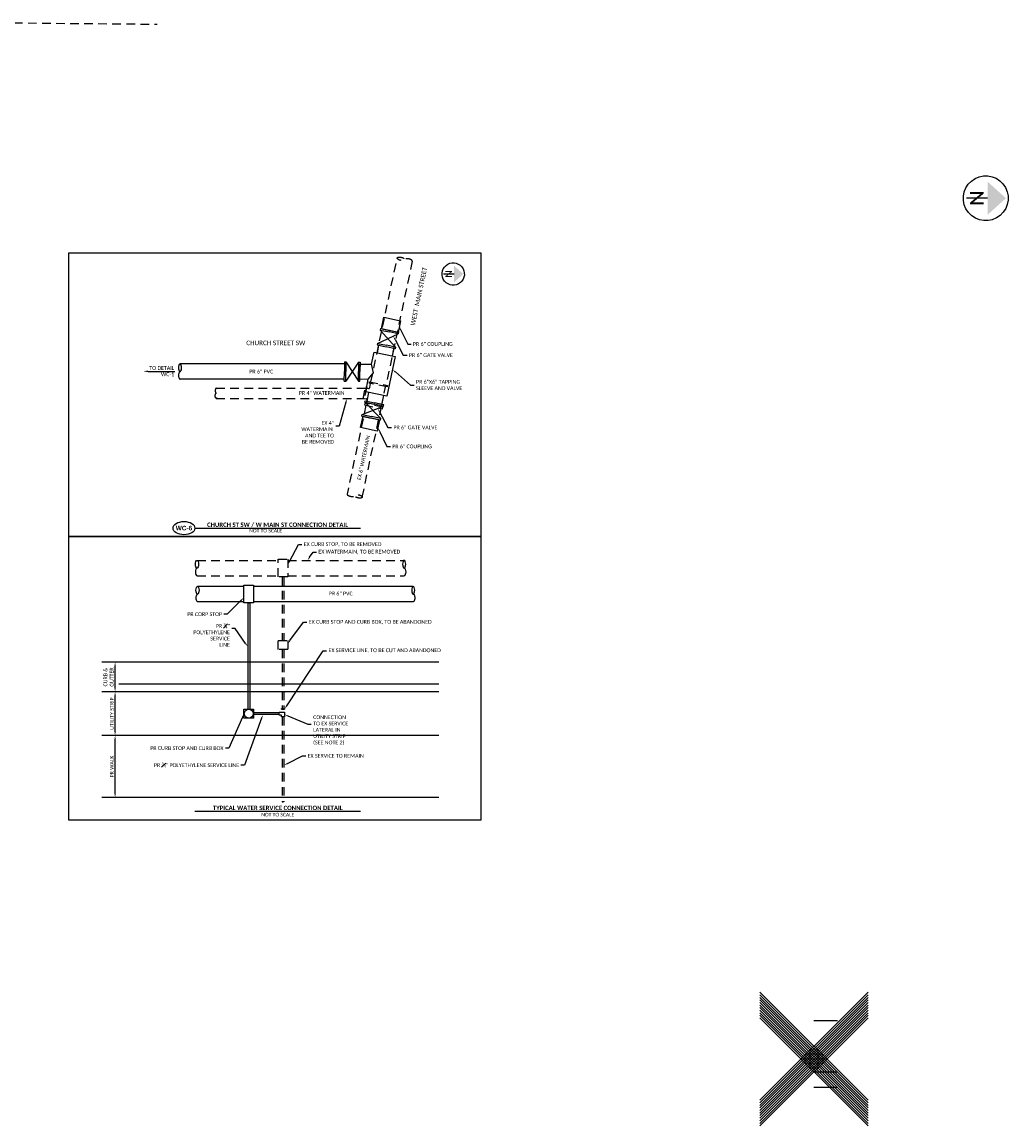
# Model space of a CAD drawing. Header units: feet. Extents: x 2205882 to 2207247, y 306378 to 307009.
# Tile 12 of 12: x 2207229 to 2207247, y 306936 to 306957. Entities that reach past the tile are written whole.
import ezdxf
from ezdxf import colors
from ezdxf.entities.mleader import LeaderData, LeaderLine
from ezdxf.enums import TextEntityAlignment as Align
from ezdxf.math import Vec2, Vec3

# ---------------------------------------------------------------- set-up
doc = ezdxf.new("R2010")
doc.units = ezdxf.units.FT
doc.header["$MEASUREMENT"] = 0
doc.header["$PDMODE"] = 3
doc.header["$PDSIZE"] = -1
doc.linetypes.add('3', pattern=[0.22, 0.16, -0.06])
for name, color, linetype in [('PV_P_Curb', 120, 'Continuous'), ('PV_P_EOP', 7, 'Continuous'), ('PV_P_Walk', 231, 'Continuous'), ('SH_Border', 7, 'Continuous'), ('SH_Data', 7, 'Continuous'), ('SH_Text', 7, 'Continuous'), ('SH_TextH', 4, 'Continuous'), ('SH_TextM', 7, 'Continuous'), ('UT_P_Water', 133, 'Continuous'), ('UT_P_Water_Cells', 133, 'Continuous'), ('UT_X_Water', 10, '3')]:
    doc.layers.add(name, color=color, linetype=linetype)
doc.layers.add('SH_VPort', color=5, linetype='Continuous', plot=False)
doc.styles.add('Font 70-Main Title', font='calibri.ttf', dxfattribs={"width": 1.15, "height": 0.25})
doc.styles.add('Slanted-Sub Title', font='calibriz.ttf', dxfattribs={"height": 0.17})
doc.styles.add('Straight Normal (0.125) Font 30', font='calibri.ttf', dxfattribs={"height": 0.125})
doc.styles.add('Straight Normal (0.14) Font 30', font='calibri.ttf', dxfattribs={"height": 0.14})
doc.styles.add('Straight Sub-Title (0.17) Font 30', font='calibri.ttf', dxfattribs={"height": 0.17})
doc.styles.add('Straight-Norrmal', font='calibri.ttf', dxfattribs={"height": 0.14})
doc.styles.add('StraightNormal', font='calibri.ttf', dxfattribs={"height": 0.14})
doc.styles.add('WEQ-0.17 BOLD', font='arialbd.ttf', dxfattribs={"height": 0.17})
doc.dimstyles.new('Dec Straight 0', dxfattribs={"dimtxt": 0.14, "dimasz": 0.14, "dimexe": 0.07, "dimexo": 0.07, "dimgap": 0.05, "dimtad": 1, "dimdec": 0, "dimzin": 0, "dimdsep": 46, "dimtxsty": 'StraightNormal', "dimcen": 0.07, "dimclrd": 256, "dimclre": 256, "dimclrt": 256, "dimaunit": 1, "dimadec": 4, "dimazin": 0, "dimtfac": 1, "dimtdec": 0, "dimtofl": 0, "dimtmove": 0, "dimatfit": 3, "dimfxl": 1, "dimtolj": 1, "dimtzin": 0, "dimlwd": -1, "dimlwe": -1, "dimarcsym": 0})

# ---------------------------------------------------------------- blocks, each defined once
blk = doc.blocks.new('NARROW')
at = {"layer": 'SH_Data', "color": 7, "linetype": 'Continuous'}
blk.add_line((0, 0.0325), (0, -0.35425), dxfattribs=at)
blk.add_arc((8.11999423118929e-06, -3.112640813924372e-06), 0.4148070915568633, 129.7798388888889, 129.7633166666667, dxfattribs=at)
blk.add_solid([(0, 0.37375), (-0.3075833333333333, 0.0325), (0.3075833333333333, 0.0325)], dxfattribs=at)
at = {"layer": 'SH_Data', "color": 7, "linetype": 'Continuous', "style": 'Font 70-Main Title', "width": 1.15}
blk.add_text('N', height=0.25, dxfattribs=at).set_placement((-0.0007368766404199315, -0.1663333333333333), align=Align.MIDDLE_CENTER)
blk = doc.blocks.new('end-flat-1-flat-1')
at = {"color": 10}
blk.add_ellipse((0.0001549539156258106, -0.083332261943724), major_axis=(0.0001549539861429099, -0.08333226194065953), ratio=0.401762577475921, start_param=3.141592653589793, end_param=6.283185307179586, dxfattribs=at)
blk.add_ellipse((0.0004648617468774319, -0.249996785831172), major_axis=(0.0001549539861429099, -0.08333226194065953), ratio=0.401762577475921, dxfattribs=at)
blk = doc.blocks.new('end-flat-1-flat-2')
at = {"color": 10}
blk.add_ellipse((-0.249996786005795, -0.0004648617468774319), major_axis=(-0.08333226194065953, -0.0001549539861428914), ratio=0.401762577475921, dxfattribs=at)
blk.add_ellipse((-0.08333226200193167, -0.0001549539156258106), major_axis=(-0.08333226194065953, -0.0001549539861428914), ratio=0.401762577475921, start_param=3.141592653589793, end_param=6.283185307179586, dxfattribs=at)
blk = doc.blocks.new('A$C7C301A5E')
for p, q in [((3.340804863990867, -1.126260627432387), (3.439763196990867, -1.126260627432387)), ((3.340804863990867, -1.126260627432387), (3.340804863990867, -1.792920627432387)), ((3.439763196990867, -2.459580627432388), (4.325179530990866, -1.126260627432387)), ((4.325179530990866, -2.459580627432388), (3.439763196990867, -1.126260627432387)), ((3.439763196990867, -1.126260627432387), (3.439763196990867, -1.792920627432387)), ((4.325179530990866, -1.126260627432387), (4.424137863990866, -1.126260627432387)), ((4.325179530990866, -1.126260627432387), (4.325179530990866, -1.792920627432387)), ((4.424137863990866, -1.126260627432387), (4.424137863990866, -1.792920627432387)), ((3.340804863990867, -2.459580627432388), (3.340804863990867, -1.792920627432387)), ((3.439763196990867, -2.459580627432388), (3.439763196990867, -1.792920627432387)), ((4.325179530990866, -2.459580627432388), (4.325179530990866, -1.792920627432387)), ((4.424137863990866, -2.459580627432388), (4.424137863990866, -1.792920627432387)), ((3.340804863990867, -2.459580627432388), (3.439763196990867, -2.459580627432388)), ((4.325179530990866, -2.459580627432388), (4.424137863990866, -2.459580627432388))]:
    blk.add_line(p, q)
blk = doc.blocks.new('000VALVE_6')
for p, q in [((-0.1475693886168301, 0.1999980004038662), (-0.1805554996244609, 0.1999980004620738)), ((-0.1805554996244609, 0.1999980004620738), (-0.1805554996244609, 4.656612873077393e-10)), ((-0.1805555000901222, -0.1999979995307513), (-0.1805554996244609, 4.656612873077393e-10)), ((-0.1475693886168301, 0.1999980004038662), (-0.1475693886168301, 4.074536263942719e-10)), ((0.1475693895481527, 0.1999979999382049), (-0.1475693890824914, -0.1999979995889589)), ((-0.1475693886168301, 0.1999980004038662), (0.1475693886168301, -0.1999980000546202)), ((-0.1475693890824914, -0.1999979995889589), (-0.1475693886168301, 4.074536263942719e-10)), ((0.1805555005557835, 0.1999979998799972), (0.1475693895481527, 0.1999979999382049)), ((0.1475693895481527, 0.1999979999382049), (0.1475693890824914, -5.820766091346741e-11)), ((0.1805555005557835, 0.1999979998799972), (0.1805555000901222, -1.164153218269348e-10)), ((-0.1475693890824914, -0.1999979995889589), (-0.1805555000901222, -0.1999979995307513)), ((0.1475693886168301, -0.1999980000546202), (0.1475693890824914, -5.820766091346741e-11)), ((0.1805554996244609, -0.1999980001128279), (0.1475693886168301, -0.1999980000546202)), ((0.1805554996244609, -0.1999980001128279), (0.1805555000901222, -1.164153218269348e-10))]:
    blk.add_line(p, q)
blk = doc.blocks.new('end-flat-1-flat-1-flat-1')
at = {"color": 10}
for centre, end_param in [((0.0003974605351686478, 0.213749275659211), 9.42477796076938), ((0.0001324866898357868, 0.07124975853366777), 6.283185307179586)]:
    blk.add_ellipse(centre, major_axis=(-0.0001324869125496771, -0.07124975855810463), ratio=0.401762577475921, start_param=3.141592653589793, end_param=end_param, dxfattribs=at)
blk = doc.blocks.new('*D1028')
at = {"layer": 'Defpoints', "color": 0, "transparency": 16777216}
for p in [(2207230.811771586, 306943.5578717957), (2207231.009724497, 306943.5578717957), (2207231.009724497, 306942.4077845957)]:
    blk.add_point(p, dxfattribs=at)
at = {"layer": 'SH_TextM', "transparency": 16777216}
for p, q in [((2207230.974724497, 306943.5578717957), (2207230.776771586, 306943.5578717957)), ((2207230.811771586, 306942.4777845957), (2207230.811771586, 306943.4878717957)), ((2207230.974724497, 306942.4077845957), (2207230.776771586, 306942.4077845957))]:
    blk.add_line(p, q, dxfattribs=at)
for points in [[(2207230.800104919, 306943.4878717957), (2207230.823438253, 306943.4878717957), (2207230.811771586, 306943.5578717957)], [(2207230.800104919, 306942.4777845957), (2207230.823438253, 306942.4777845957), (2207230.811771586, 306942.4077845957)]]:
    blk.add_solid(points, dxfattribs=at)
at = {"layer": 'SH_TextM', "transparency": 16777216, "insert": (2207230.751610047, 306942.9828281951), "char_height": 0.07, "attachment_point": 5, "rotation": 90, "style": 'StraightNormal'}
blk.add_mtext('\\A1;PR WALK', dxfattribs=at)
blk = doc.blocks.new('*D1029')
at = {"layer": 'Defpoints', "color": 0, "transparency": 16777216}
for p in [(2207230.811771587, 306944.363922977), (2207230.811771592, 306944.363922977), (2207230.811771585, 306943.5578717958)]:
    blk.add_point(p, dxfattribs=at)
at = {"layer": 'SH_TextM', "transparency": 16777216}
blk.add_line((2207230.811771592, 306943.6278717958), (2207230.811771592, 306944.293922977), dxfattribs=at)
for points in [[(2207230.800104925, 306944.293922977), (2207230.823438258, 306944.293922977), (2207230.811771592, 306944.363922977)], [(2207230.800104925, 306943.6278717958), (2207230.823438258, 306943.6278717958), (2207230.811771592, 306943.5578717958)]]:
    blk.add_solid(points, dxfattribs=at)
at = {"layer": 'SH_TextM', "transparency": 16777216, "insert": (2207230.750910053, 306943.9608973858), "char_height": 0.07, "width": 0.8149838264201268, "attachment_point": 5, "rotation": 90, "style": 'StraightNormal'}
blk.add_mtext('\\A1;UTILITY STRIP', dxfattribs=at)
blk = doc.blocks.new('*D1030')
at = {"layer": 'Defpoints', "color": 0, "transparency": 16777216}
for p in [(2207230.811771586, 306944.9117617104), (2207230.81177159, 306944.9117617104), (2207230.811771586, 306944.3639229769)]:
    blk.add_point(p, dxfattribs=at)
at = {"layer": 'SH_TextM', "transparency": 16777216}
blk.add_line((2207230.81177159, 306944.4339229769), (2207230.81177159, 306944.8417617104), dxfattribs=at)
for points in [[(2207230.800104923, 306944.8417617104), (2207230.823438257, 306944.8417617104), (2207230.81177159, 306944.9117617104)], [(2207230.800104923, 306944.4339229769), (2207230.823438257, 306944.4339229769), (2207230.81177159, 306944.3639229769)]]:
    blk.add_solid(points, dxfattribs=at)
at = {"layer": 'SH_TextM', "transparency": 16777216, "insert": (2207230.691149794, 306944.637842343), "char_height": 0.07, "attachment_point": 5, "rotation": 90, "style": 'StraightNormal'}
blk.add_mtext('\\A1;CURB &\\PGUTTER', dxfattribs=at)

msp = doc.modelspace()

# ---------------------------------------------------------------- linework, layer by layer
at = {"layer": 'PV_P_Curb'}
for p, q in [((2207236.803390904, 306944.3639229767), (2207230.564492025, 306944.3639229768)), ((2207236.803390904, 306944.5064227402), (2207230.881564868, 306944.5064227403))]:
    msp.add_line(p, q, dxfattribs=at)
at = {"layer": 'PV_P_EOP'}
msp.add_line((2207236.803390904, 306944.9117617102), (2207230.564492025, 306944.9117617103), dxfattribs=at)
msp.add_circle((2207233.284255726, 306943.960897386), 0.08133014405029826, dxfattribs=at)
at = {"layer": 'PV_P_Walk'}
for p, q in [((2207236.803390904, 306943.5578717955), (2207230.564492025, 306943.5578717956)), ((2207236.803390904, 306942.4077845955), (2207230.564492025, 306942.4077845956))]:
    msp.add_line(p, q, dxfattribs=at)
at = {"layer": 'SH_Border'}
for points in [[(2207232.288075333, 306947.3947659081), (2207235.354924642, 306947.3947659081)], [(2207232.288075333, 306942.1560303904), (2207235.354924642, 306942.1560303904)]]:
    msp.add_lwpolyline(points, dxfattribs=at)
msp.add_ellipse((2207232.086157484, 306947.3947659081), major_axis=(0.2019178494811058, 0), ratio=0.6059898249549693, dxfattribs=at)
at = {"layer": 'SH_TextM', "color": 9, "linetype": 'ByBlock', "lineweight": -2}
msp.add_lwpolyline([(2207231.423219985, 306950.2965776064), (2207231.917001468, 306950.2965776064)], dxfattribs=at)
at = {"layer": 'SH_TextM', "color": 9}
msp.add_solid([(2207231.423219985, 306950.2815776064), (2207231.333219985, 306950.2965776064), (2207231.423219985, 306950.3115776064)], dxfattribs=at)
at = {"layer": 'SH_VPort', "elevation": -1738.845062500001}
for points in [[(2207229.955017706, 306952.4871294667), (2207237.580017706, 306952.4871294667), (2207237.580017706, 306947.2371294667), (2207229.955017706, 306947.2371294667)], [(2207229.955017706, 306947.2371294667), (2207237.580017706, 306947.2371294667), (2207237.580017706, 306941.9871294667), (2207229.955017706, 306941.9871294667)]]:
    msp.add_lwpolyline(points, close=True, dxfattribs=at)
at = {"layer": 'UT_P_Water'}
for p, q in [((2207235.688459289, 306950.7790861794), (2207235.659708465, 306950.638931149)), ((2207235.967703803, 306950.7218031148), (2207235.938952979, 306950.5816480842)), ((2207235.054239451, 306950.4354847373), (2207232.014304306, 306950.4354847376)), ((2207235.054239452, 306950.1504852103), (2207232.014304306, 306950.1504852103)), ((2207235.748691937, 306949.6858621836), (2207235.783245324, 306949.8488898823)), ((2207233.196837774, 306946.316221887), (2207232.336105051, 306946.316221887)), ((2207236.328060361, 306946.3162218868), (2207233.371673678, 306946.3162218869)), ((2207233.196837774, 306946.0312223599), (2207232.336105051, 306946.0312223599)), ((2207236.328060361, 306946.0312223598), (2207233.371673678, 306946.0312223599))]:
    msp.add_line(p, q, dxfattribs=at)
for points in [[(2207235.785393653, 306951.2971483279), (2207236.091636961, 306951.2300889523), (2207236.047207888, 306951.0185424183), (2207235.738881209, 306951.0860579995)], [(2207235.343769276, 306950.4281319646), (2207235.556826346, 306950.4281319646), (2207235.604065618, 306950.6516758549), (2207235.994654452, 306950.5688913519), (2207235.839523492, 306949.8369618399), (2207235.448934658, 306949.9197463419), (2207235.496097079, 306950.1496554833), (2207235.34193264, 306950.1468293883)], [(2207235.398779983, 306949.4670416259), (2207235.705023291, 306949.3999822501), (2207235.660594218, 306949.1884357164), (2207235.352267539, 306949.2559512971)], [(2207233.196837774, 306946.3363824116), (2207233.371673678, 306946.3363824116), (2207233.371673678, 306946.0110618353), (2207233.196837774, 306946.0110618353)], [(2207233.196837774, 306944.0422275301), (2207233.371673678, 306944.0422275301), (2207233.371673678, 306943.879567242), (2207233.196837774, 306943.879567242)], [(2207233.846452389, 306943.9881317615), (2207233.891416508, 306943.9881317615), (2207233.891416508, 306943.9881317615), (2207233.945885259, 306943.9881317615), (2207233.945885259, 306943.9029855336), (2207233.891416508, 306943.9029855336), (2207233.891457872, 306943.9336630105), (2207233.846452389, 306943.9336630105)], [(2207233.945885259, 306944.0591749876), (2207233.945885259, 306944.0438362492), (2207233.891416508, 306944.0438362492), (2207233.891416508, 306944.0591749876), (2207233.889465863, 306944.0591749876), (2207233.889465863, 306944.0418856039), (2207233.947835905, 306944.0418856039), (2207233.947835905, 306944.0591749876)]]:
    msp.add_lwpolyline(points, close=True, dxfattribs=at)
for points in [[(2207235.472776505, 306949.7443418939), (2207235.506835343, 306949.907474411)], [(2207233.266443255, 306946.0110618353), (2207233.302068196, 306946.0110618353)], [(2207233.266443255, 306946.0110618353), (2207233.266443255, 306944.0422275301)], [(2207233.302068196, 306946.0110618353), (2207233.302068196, 306944.0422275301)], [(2207233.846452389, 306943.9787098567), (2207233.371673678, 306943.9787098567)], [(2207233.846452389, 306943.9430849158), (2207233.371673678, 306943.9430849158)], [(2207243.743065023, 306938.2801154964), (2207244.176218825, 306938.2801154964)], [(2207243.743065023, 306937.3301170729), (2207244.176218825, 306937.3301170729)], [(2207243.743065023, 306937.0451175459), (2207244.176218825, 306937.0451175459)]]:
    msp.add_lwpolyline(points, dxfattribs=at)
at = {"layer": 'UT_P_Water', "extrusion": (0, 0, -1)}
for centre, major_axis, ratio, start_param, end_param in [((2207232.014304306, 306950.3642348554), (3.082252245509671e-10, 0.0712498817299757), 0.4017465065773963, -1.618789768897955e-08, 6.283185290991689), ((2207236.328060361, 306946.2449720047), (3.082252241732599e-10, -0.07124988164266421), 0.4017465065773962, -3.141592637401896, 3.14159266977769), ((2207236.328060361, 306946.1024722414), (1.073111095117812e-10, 0.07124988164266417), 0.4017465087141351, 1.67103664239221e-09, 3.14159265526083)]:
    msp.add_ellipse(centre, major_axis=major_axis, ratio=ratio, start_param=start_param, end_param=end_param, dxfattribs=at)
at = {"layer": 'UT_P_Water'}
for centre, major_axis, ratio, start_param, end_param in [((2207232.014304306, 306950.2217350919), (-1.073111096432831e-10, 0.07124988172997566), 0.4017465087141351, 1.67103664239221e-09, 3.14159265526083), ((2207232.336105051, 306946.2449720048), (-3.082252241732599e-10, -0.07124988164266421), 0.4017465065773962, -3.141592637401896, 3.14159266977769), ((2207232.336105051, 306946.1024722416), (-1.073111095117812e-10, 0.07124988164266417), 0.4017465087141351, 1.67103664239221e-09, 3.14159265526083)]:
    msp.add_ellipse(centre, major_axis=major_axis, ratio=ratio, start_param=start_param, end_param=end_param, dxfattribs=at)
for p in [(2207243.743065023, 306937.8051162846), (2207243.743065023, 306937.7576163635), (2207243.743065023, 306937.7101164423), (2207243.743065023, 306937.6626165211), (2207243.743065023, 306937.6151165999), (2207243.743065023, 306937.5676166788), (2207243.743065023, 306937.5201167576), (2207243.743065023, 306937.4726168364), (2207243.743065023, 306937.4251169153), (2207243.743065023, 306937.3776169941), (2207243.743065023, 306937.3301170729)]:
    msp.add_point(p, dxfattribs=at)
at = {"layer": 'UT_P_Water_Cells'}
msp.add_lwpolyline([(2207235.496097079, 306950.1496554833), (2207235.590857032, 306950.2698481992), (2207235.556826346, 306950.4281319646)], dxfattribs=at)
at = {"layer": 'UT_X_Water', "flags": 128}
msp.add_lwpolyline([(2207223.740820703, 306956.7401247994), (2207227.386759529, 306956.761120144), (2207231.592557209, 306956.7218533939)], dxfattribs=at)
at = {"layer": 'UT_X_Water'}
for points in [[(2207235.544870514, 306950.0995599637), (2207236.031199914, 306952.3941243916)], [(2207236.310116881, 306952.3355502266), (2207235.823678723, 306950.0404671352)], [(2207232.683516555, 306949.9861464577), (2207235.442938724, 306949.9861464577)], [(2207235.738394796, 306949.6380856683), (2207235.817831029, 306950.0128769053)], [(2207232.683516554, 306949.7961477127), (2207235.402668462, 306949.7961457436)], [(2207235.453738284, 306949.6695883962), (2207235.105359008, 306948.0258892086)], [(2207235.384269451, 306947.9672728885), (2207235.732547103, 306949.6104954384)], [(2207232.328202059, 306946.7982130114), (2207233.831232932, 306946.7982130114)], [(2207234.006068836, 306946.7982130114), (2207236.160265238, 306946.7982130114)], [(2207232.328202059, 306946.5132134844), (2207233.831232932, 306946.5132134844)], [(2207233.900838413, 306946.4930529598), (2207233.900838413, 306945.3123109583)], [(2207233.936463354, 306946.4930529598), (2207233.936463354, 306945.3123109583)], [(2207234.006068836, 306946.5132134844), (2207236.160265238, 306946.5132134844)], [(2207233.900838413, 306945.1496506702), (2207233.900838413, 306944.0438362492)], [(2207233.936463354, 306945.1496506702), (2207233.936463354, 306944.0438362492)], [(2207233.900838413, 306943.9029855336), (2207233.900838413, 306942.3292691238)], [(2207233.936463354, 306943.9029855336), (2207233.936463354, 306942.3281468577)]]:
    msp.add_lwpolyline(points, dxfattribs=at)
for points in [[(2207235.517543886, 306950.1053517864), (2207235.852108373, 306950.0344415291), (2207235.84626068, 306950.006851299), (2207235.511696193, 306950.0777615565)], [(2207235.44839591, 306950.0118942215), (2207235.466789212, 306950.007995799), (2207235.41951618, 306949.7849550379), (2207235.401122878, 306949.7888534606)], [(2207235.426412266, 306949.6753800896), (2207235.760976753, 306949.6044698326), (2207235.766824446, 306949.6320600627), (2207235.432259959, 306949.70297032)], [(2207233.831232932, 306946.8183735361), (2207234.006068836, 306946.8183735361), (2207234.006068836, 306946.4930529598), (2207233.831232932, 306946.4930529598)], [(2207233.831232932, 306945.3123109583), (2207234.006068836, 306945.3123109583), (2207234.006068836, 306945.1496506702), (2207233.831232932, 306945.1496506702)]]:
    msp.add_lwpolyline(points, close=True, dxfattribs=at)
for points in [[(2207235.462555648, 306949.9861464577), (2207235.497797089, 306949.9786771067, 0.4142131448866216), (2207235.523139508, 306949.9951556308), (2207235.53940313, 306950.0718891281)], [(2207235.42188802, 306949.7961457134), (2207235.457129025, 306949.7886764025, -0.4142135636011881), (2207235.473607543, 306949.7633339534), (2207235.459676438, 306949.6976055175)]]:
    msp.add_lwpolyline(points, format="xyb", dxfattribs=at)
msp.add_open_spline([(2207233.900838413, 306942.3292691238), (2207233.913609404, 306942.3164555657), (2207233.923253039, 306942.3466564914), (2207233.936463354, 306942.3281468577)], degree=3, dxfattribs=at)

# ---------------------------------------------------------------- block references
at = {"layer": 'SH_Border', "xscale": 0.4999999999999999, "yscale": 0.4999999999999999, "zscale": 0.4999999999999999, "rotation": 269.9987551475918}
msp.add_blockref('NARROW', (2207237.0671027, 306952.0979059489), dxfattribs=at)
at = {"layer": 'SH_Text', "rotation": 270}
msp.add_blockref('NARROW', (2207246.921090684, 306953.5006910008), dxfattribs=at)
at = {"layer": 'UT_P_Water', "xscale": 0.8550071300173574, "yscale": 0.8550071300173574, "zscale": 0.8550071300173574, "rotation": 78.40740334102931}
msp.add_blockref('000VALVE_6', (2207235.859132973, 306950.9016657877), dxfattribs=at)
at = {"layer": 'UT_P_Water'}
msp.add_blockref('end-flat-1-flat-1-flat-1', (2207232.328202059, 306946.5132134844), dxfattribs=at)
at = {"layer": 'UT_P_Water', "xscale": -1}
msp.add_blockref('end-flat-1-flat-1-flat-1', (2207236.160265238, 306946.5132134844), dxfattribs=at)
at = {"layer": 'UT_P_Water_Cells', "xscale": -0.2666399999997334, "yscale": 0.2666399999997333, "zscale": 0.2666399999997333}
for p, rotation in [((2207234.160344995, 306949.8207466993), 179.6259190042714), ((2207235.834214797, 306948.4618786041), 258.0333676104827)]:
    msp.add_blockref('A$C7C301A5E', p, dxfattribs=dict(at, rotation=rotation))
at = {"layer": 'UT_X_Water'}
for p, xscale, yscale, zscale, rotation in [((2207236.310116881, 306952.3355502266), 0.8550000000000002, 0.8550000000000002, 0.8550000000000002, 348.0333675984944), ((2207235.105365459, 306948.0258878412), 0.855, 0.855, 0.855, 168.0333675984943)]:
    msp.add_blockref('end-flat-1-flat-2', p, dxfattribs=dict(at, xscale=xscale, yscale=yscale, zscale=zscale, rotation=rotation))
at = {"layer": 'UT_X_Water', "xscale": 0.5699943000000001, "yscale": 0.5699943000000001, "zscale": 0.5699943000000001}
msp.add_blockref('end-flat-1-flat-1', (2207232.683516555, 306949.9861464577), dxfattribs=at)

# ---------------------------------------------------------------- texts
at = {"layer": 'SH_Text'}
for s, width, gutter_width, insert, char_height, attachment_point, style in [('WC-6', 0.4408652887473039, 0.2125, (2207232.086157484, 306947.3947659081), 0.085, 5, 'WEQ-0.17 BOLD'), ('{\\fCalibri|b1|i0|c0|p34;CHURCH ST SW / W MAIN ST CONNECTION DETAIL}', 3.102695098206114, 0.40375, (2207233.818800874, 306947.4120741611, -86.94225312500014), 0.08075, 8, 'Straight Sub-Title (0.17) Font 30'), ('NOT TO SCALE', 3.020879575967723, 0.3325, (2207233.598666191, 306947.3814739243, -86.94225312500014), 0.0665, 2, 'Straight Normal (0.14) Font 30'), ('{\\fCalibri|b1|i0|c0|p34;TYPICAL WATER SERVICE CONNECTION DETAIL}', 3.102695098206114, 0.40375, (2207233.821499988, 306942.174677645), 0.08075, 8, 'Straight Sub-Title (0.17) Font 30'), ('NOT TO SCALE', 3.020879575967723, 0.3325, (2207233.821499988, 306942.1249517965), 0.0665, 2, 'Straight Normal (0.14) Font 30')]:
    msp.add_mtext_dynamic_manual_height_columns(s, width=width, gutter_width=gutter_width, heights=[0], dxfattribs=dict(at, insert=insert, char_height=char_height, attachment_point=attachment_point, style=style))
at = {"layer": 'SH_TextH', "insert": (2207236.474066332, 306951.6769818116), "char_height": 0.085, "width": 1.684780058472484, "attachment_point": 8, "rotation": 78.03336759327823, "style": 'Slanted-Sub Title'}
msp.add_mtext('WEST  MAIN STREET', dxfattribs=at)
at = {"layer": 'SH_TextH', "insert": (2207233.785250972, 306950.7793989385, -252.1325340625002), "char_height": 0.085, "width": 1.443719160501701, "attachment_point": 8, "style": 'Slanted-Sub Title'}
msp.add_mtext('CHURCH STREET SW', dxfattribs=at)
at = {"layer": 'SH_TextM', "style": 'Straight-Norrmal'}
for s, insert, char_height, width, attachment_point in [('TO DETAIL\\PWC-1', (2207231.905425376, 306950.3933030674), 0.07, 0.5888378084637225, 3), ('PR 6" PVC', (2207233.296149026, 306950.3268999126), 0.06999999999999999, 1.571875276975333, 1), ('PR 4" WATERMAIN', (2207234.213122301, 306949.9308866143), 0.06999999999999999, 1.571875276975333, 1), ('PR 6" PVC', (2207234.765609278, 306946.2191952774), 0.07, 1.571875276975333, 1)]:
    msp.add_mtext(s, dxfattribs=dict(at, insert=insert, char_height=char_height, width=width, attachment_point=attachment_point))
at = {"layer": 'SH_TextM', "insert": (2207235.288013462, 306948.295784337), "char_height": 0.06999999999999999, "width": 1.571875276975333, "attachment_point": 1, "rotation": 78.03336759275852, "style": 'Straight-Norrmal'}
msp.add_mtext('EX 6" WATERMAIN', dxfattribs=at)

# ---------------------------------------------------------------- dimensions: what is measured, and where the dimension line sits
at = {"layer": 'SH_TextM'}
for base, p1, p2, text, picture, middle in [((2207230.81177159, 306944.9117617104), (2207230.811771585, 306944.3639229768), (2207230.811771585, 306944.9117617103), 'CURB &\\PGUTTER', '*D1030', (2207230.691149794, 306944.637842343)), ((2207230.811771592, 306944.363922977), (2207230.811771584, 306943.5578717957), (2207230.811771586, 306944.3639229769), 'UTILITY STRIP', '*D1029', (2207230.750910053, 306943.9608973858)), ((2207230.811771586, 306943.5578717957), (2207231.009724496, 306942.4077845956), (2207231.009724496, 306943.5578717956), 'PR WALK', '*D1028', (2207230.751610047, 306942.9828281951))]:
    dim = msp.add_linear_dim(base=base, p1=p1, p2=p2, angle=90, text=text, dimstyle='Dec Straight 0', override={"dimpost": "'"}, dxfattribs=at)
    dim.commit()
    dim.dimension.update_dxf_attribs({"geometry": picture, "text_midpoint": middle})

# ---------------------------------------------------------------- leaders
ml = msp.add_multileader_mtext('Standard', dxfattribs=at)
ml.set_content('PR 6" COUPLING', color=256, style='StraightNormal')
ml.set_leader_properties(color=256, lineweight=-1)
ml.build(insert=Vec2(0, 0))
ml.multileader.update_dxf_attribs({"text_left_attachment_type": 2, "text_right_attachment_type": 2, "dogleg_length": 0.125, "arrow_head_size": 0.07, "scale": 0.5})
ctx = ml.context
ctx.base_point, ctx.scale, ctx.char_height, ctx.arrow_head_size, ctx.landing_gap_size, ctx.plane_origin = Vec3(2207236.289211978, 306950.8021079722), 0.5, 0.07, 0.07, 0.035, Vec3(2207235.827571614, 306950.4879878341)
ctx.left_attachment, ctx.right_attachment = 2, 2
notes = []
notes.append((ctx, [(0, (1, 1, 0), (2207236.226711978, 306950.8021079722), (1, 0), 0.0625, [(0, [(2207236.058691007, 306951.1492878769)], 0, [])])]))
ctx.mtext.insert, ctx.mtext.flow_direction = Vec3(2207236.324211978, 306950.8379695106), 5
ml = msp.add_multileader_mtext('Standard', dxfattribs=at)
ml.set_content('PR 6" GATE VALVE', color=256, style='StraightNormal')
ml.set_leader_properties(color=256, lineweight=-1)
ml.build(insert=Vec2(0, 0))
ml.multileader.update_dxf_attribs({"text_left_attachment_type": 2, "text_right_attachment_type": 2, "dogleg_length": 0.14, "arrow_head_size": 0.07, "scale": 0.5})
ctx = ml.context
ctx.base_point, ctx.scale, ctx.char_height, ctx.arrow_head_size, ctx.landing_gap_size, ctx.plane_origin = Vec3(2207236.214843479, 306950.5958726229), 0.5, 0.07, 0.07, 0.035, Vec3(2207237.998858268, 306951.4001018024)
ctx.left_attachment, ctx.right_attachment = 2, 2
notes.append((ctx, [(0, (1, 1, 0), (2207236.144843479, 306950.5958726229), (1, 0), 0.07, [(0, [(2207235.959666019, 306950.9481810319)], 0, [])])]))
ctx.mtext.insert, ctx.mtext.flow_direction = Vec3(2207236.249843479, 306950.6317072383), 5
ml = msp.add_multileader_mtext('Standard', dxfattribs=at)
ml.set_content('PR 6"X6" TAPPING\\PSLEEVE AND VALVE', color=256, style='Straight Normal (0.125) Font 30')
ml.set_leader_properties(color=256, lineweight=-1)
ml.build(insert=Vec2(0, 0))
ml.multileader.update_dxf_attribs({"text_left_attachment_type": 2, "text_right_attachment_type": 2, "dogleg_length": 0.14, "arrow_head_size": 0.07, "scale": 0.5})
ctx = ml.context
ctx.base_point, ctx.scale, ctx.char_height, ctx.arrow_head_size, ctx.landing_gap_size, ctx.plane_origin = Vec3(2207236.345170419, 306950.0420493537), 0.5, 0.07, 0.07, 0.035, Vec3(2207235.284693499, 306949.4037260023)
ctx.left_attachment, ctx.right_attachment = 2, 2
notes.append((ctx, [(1, (1, 1, 0), (2207236.275170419, 306950.0420493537), (1, 0), 0.07, [(0, [(2207235.944275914, 306950.3311983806)], 0, [])])]))
ctx.mtext.insert, ctx.mtext.flow_direction = Vec3(2207236.380170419, 306950.1365673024), 5
ml = msp.add_multileader_mtext('Standard', dxfattribs=at)
ml.set_content('EX 4" WATERMAIN  AND TEE TO BE REMOVED', color=256, style='StraightNormal')
ml.set_leader_properties(color=256, lineweight=-1)
ml.build(insert=Vec2(0, 0))
ml.multileader.update_dxf_attribs({"text_left_attachment_type": 2, "text_right_attachment_type": 2, "dogleg_length": 0.125, "arrow_head_size": 0.07, "scale": 0.5})
ctx = ml.context
ctx.base_point, ctx.scale, ctx.char_height, ctx.arrow_head_size, ctx.landing_gap_size, ctx.plane_origin = Vec3(2207233.556528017, 306949.2824320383), 0.5, 0.07, 0.07, 0.035, Vec3(2207233.235304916, 306948.9969083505)
ctx.left_attachment, ctx.right_attachment, ctx.text_align_type = 2, 2, 2
notes.append((ctx, [(1, (1, 1, 0), (2207234.960497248, 306949.2824320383), (-1, 0), 0.0625, [(1, [(2207235.101633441, 306949.7961459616)], 0, [])])]))
ctx.mtext.insert, ctx.mtext.width, ctx.mtext.alignment, ctx.mtext.flow_direction = Vec3(2207234.862997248, 306949.3766269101), 1.324897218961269, 3, 5
ml = msp.add_multileader_mtext('Standard', dxfattribs=at)
ml.set_content('PR 6" GATE VALVE', color=256, style='StraightNormal')
ml.set_leader_properties(color=256, lineweight=-1)
ml.build(insert=Vec2(0, 0))
ml.multileader.update_dxf_attribs({"text_left_attachment_type": 2, "text_right_attachment_type": 2, "dogleg_length": 0.14, "arrow_head_size": 0.07, "scale": 0.5})
ctx = ml.context
ctx.base_point, ctx.scale, ctx.char_height, ctx.arrow_head_size, ctx.landing_gap_size, ctx.plane_origin = Vec3(2207235.927270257, 306949.2574486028), 0.5, 0.07, 0.07, 0.035, Vec3(2207237.711285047, 306950.0616777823)
ctx.left_attachment, ctx.right_attachment = 2, 2
notes.append((ctx, [(0, (1, 1, 0), (2207235.857270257, 306949.2574486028), (1, 0), 0.07, [(0, [(2207235.672092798, 306949.6097570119)], 0, [])])]))
ctx.mtext.insert, ctx.mtext.flow_direction = Vec3(2207235.962270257, 306949.2932832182), 5
ml = msp.add_multileader_mtext('Standard', dxfattribs=at)
ml.set_content('PR 6" COUPLING', color=256, style='StraightNormal')
ml.set_leader_properties(color=256, lineweight=-1)
ml.build(insert=Vec2(0, 0))
ml.multileader.update_dxf_attribs({"text_left_attachment_type": 2, "text_right_attachment_type": 2, "dogleg_length": 0.125, "arrow_head_size": 0.07, "scale": 0.5})
ctx = ml.context
ctx.base_point, ctx.scale, ctx.char_height, ctx.arrow_head_size, ctx.landing_gap_size, ctx.plane_origin = Vec3(2207235.904838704, 306948.9065995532), 0.5, 0.07, 0.07, 0.035, Vec3(2207235.44319834, 306948.5924794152)
ctx.left_attachment, ctx.right_attachment = 2, 2
notes.append((ctx, [(0, (1, 1, 0), (2207235.842338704, 306948.9065995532), (1, 0), 0.0625, [(0, [(2207235.674317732, 306949.2537794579)], 0, [])])]))
ctx.mtext.insert, ctx.mtext.flow_direction = Vec3(2207235.939838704, 306948.9424610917), 5
ml = msp.add_multileader_mtext('Standard', dxfattribs=at)
ml.set_content('EX CURB STOP, TO BE REMOVED', color=256, style='StraightNormal')
ml.set_leader_properties(color=256, lineweight=-1)
ml.build(insert=Vec2(0, 0))
ml.multileader.update_dxf_attribs({"text_left_attachment_type": 2, "text_right_attachment_type": 2, "dogleg_length": 0.125, "arrow_head_size": 0.07, "scale": 0.5})
ctx = ml.context
ctx.base_point, ctx.scale, ctx.char_height, ctx.arrow_head_size, ctx.landing_gap_size, ctx.plane_origin = Vec3(2207234.266948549, 306947.0898612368), 0.5, 0.07, 0.07, 0.035, Vec3(2207234.006068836, 306946.717278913)
ctx.left_attachment, ctx.right_attachment = 2, 2
notes.append((ctx, [(0, (1, 1, 0), (2207234.204448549, 306947.0898612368), (1, 0), 0.0625, [(0, [(2207234.006068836, 306946.717278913)], 0, [])])]))
ctx.mtext.insert, ctx.mtext.flow_direction = Vec3(2207234.301948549, 306947.1330189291), 5
ml = msp.add_multileader_mtext('Standard', dxfattribs=at)
ml.set_content('EX WATERMAIN, TO BE REMOVED', color=256, style='StraightNormal')
ml.set_leader_properties(color=256, lineweight=-1)
ml.build(insert=Vec2(0, 0))
ml.multileader.update_dxf_attribs({"text_left_attachment_type": 2, "text_right_attachment_type": 2, "dogleg_length": 0.125, "arrow_head_size": 0.07, "scale": 0.5})
ctx = ml.context
ctx.base_point, ctx.scale, ctx.char_height, ctx.arrow_head_size, ctx.landing_gap_size, ctx.plane_origin = Vec3(2207234.538095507, 306946.9512810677), 0.5, 0.07, 0.07, 0.035, Vec3(2207234.373747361, 306946.7982130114)
ctx.left_attachment, ctx.right_attachment = 2, 2
notes.append((ctx, [(0, (1, 1, 0), (2207234.475595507, 306946.9512810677), (1, 0), 0.0625, [(0, [(2207234.371517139, 306946.7982130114)], 0, [])])]))
ctx.mtext.insert, ctx.mtext.flow_direction = Vec3(2207234.573095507, 306946.99443876), 5
ml = msp.add_multileader_mtext('Standard', dxfattribs=at)
ml.set_content('PR CORP STOP', color=256, style='StraightNormal')
ml.set_leader_properties(color=256, lineweight=-1)
ml.build(insert=Vec2(0, 0))
ml.multileader.update_dxf_attribs({"text_left_attachment_type": 2, "text_right_attachment_type": 2, "dogleg_length": 0.125, "arrow_head_size": 0.07, "scale": 0.5})
ctx = ml.context
ctx.base_point, ctx.scale, ctx.char_height, ctx.arrow_head_size, ctx.landing_gap_size, ctx.plane_origin = Vec3(2207232.120303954, 306945.8002277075), 0.5, 0.07, 0.07, 0.035, Vec3(2207233.196837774, 306946.1112136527)
ctx.left_attachment, ctx.right_attachment, ctx.text_align_type = 2, 2, 2
notes.append((ctx, [(0, (1, 1, 0), (2207232.888403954, 306945.8002277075), (-1, 0), 0.0625, [(0, [(2207233.196837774, 306946.1112136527)], 0, [])])]))
ctx.mtext.insert, ctx.mtext.alignment, ctx.mtext.flow_direction = Vec3(2207232.790903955, 306945.836089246), 3, 5
ml = msp.add_multileader_mtext('Standard', dxfattribs=at)
ml.set_content('\\A1;PR {\\H0.7x;\\S3#4;}" POLYETHYLENE SERVICE LINE', color=256, style='StraightNormal')
ml.set_leader_properties(color=256, lineweight=-1)
ml.build(insert=Vec2(0, 0))
ml.multileader.update_dxf_attribs({"text_left_attachment_type": 2, "text_right_attachment_type": 2, "dogleg_length": 0.125, "arrow_head_size": 0.07, "scale": 0.5})
ctx = ml.context
ctx.base_point, ctx.scale, ctx.char_height, ctx.arrow_head_size, ctx.landing_gap_size, ctx.plane_origin = Vec3(2207231.93571623, 306945.5352977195), 0.5, 0.07, 0.07, 0.035, Vec3(2207233.108042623, 306945.8213771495)
ctx.left_attachment, ctx.right_attachment, ctx.text_align_type = 2, 2, 2
notes.append((ctx, [(0, (1, 1, 0), (2207233.034078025, 306945.5352977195), (-1, 0), 0.0625, [(0, [(2207233.266443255, 306945.2011705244)], 0, [])])]))
ctx.mtext.insert, ctx.mtext.width, ctx.mtext.alignment, ctx.mtext.flow_direction = Vec3(2207232.936578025, 306945.6325420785), 1.123500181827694, 3, 5
ml = msp.add_multileader_mtext('Standard', dxfattribs=at)
ml.set_content('EX CURB STOP AND CURB BOX, TO BE ABANDONED', color=256, style='StraightNormal')
ml.set_leader_properties(color=256, lineweight=-1)
ml.build(insert=Vec2(0, 0))
ml.multileader.update_dxf_attribs({"text_left_attachment_type": 2, "text_right_attachment_type": 2, "dogleg_length": 0.125, "arrow_head_size": 0.07, "scale": 0.5})
ctx = ml.context
ctx.base_point, ctx.scale, ctx.char_height, ctx.arrow_head_size, ctx.landing_gap_size, ctx.plane_origin = Vec3(2207234.360528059, 306945.6511553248), 0.5, 0.07, 0.07, 0.035, Vec3(2207234.006068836, 306945.2559692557)
ctx.left_attachment, ctx.right_attachment = 2, 2
notes.append((ctx, [(0, (1, 1, 0), (2207234.298028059, 306945.6511553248), (1, 0), 0.0625, [(0, [(2207234.006068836, 306945.2559692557)], 0, [])])]))
ctx.mtext.insert, ctx.mtext.flow_direction = Vec3(2207234.395528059, 306945.6943130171), 5
ml = msp.add_multileader_mtext('Standard', dxfattribs=at)
ml.set_content('EX SERVICE LINE, TO BE CUT AND ABANDONED', color=256, style='StraightNormal')
ml.set_leader_properties(color=256, lineweight=-1)
ml.build(insert=Vec2(0, 0))
ml.multileader.update_dxf_attribs({"text_left_attachment_type": 2, "text_right_attachment_type": 2, "dogleg_length": 0.125, "arrow_head_size": 0.07, "scale": 0.5})
ctx = ml.context
ctx.base_point, ctx.scale, ctx.char_height, ctx.arrow_head_size, ctx.landing_gap_size, ctx.plane_origin = Vec3(2207234.726033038, 306945.1257013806), 0.5, 0.07, 0.07, 0.035, Vec3(2207233.947835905, 306944.1245778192)
ctx.left_attachment, ctx.right_attachment = 2, 2
notes.append((ctx, [(0, (1, 1, 0), (2207234.663533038, 306945.1257013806), (1, 0), 0.0625, [(0, [(2207233.947835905, 306944.0480993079)], 0, [])])]))
ctx.mtext.insert, ctx.mtext.flow_direction = Vec3(2207234.761033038, 306945.1688590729), 5
ml = msp.add_multileader_mtext('Standard', dxfattribs=at)
ml.set_content('PR CURB STOP AND CURB BOX', color=256, style='StraightNormal')
ml.set_leader_properties(color=256, lineweight=-1)
ml.build(insert=Vec2(0, 0))
ml.multileader.update_dxf_attribs({"text_left_attachment_type": 2, "text_right_attachment_type": 2, "dogleg_length": 0.125, "arrow_head_size": 0.07, "scale": 0.5})
ctx = ml.context
ctx.base_point, ctx.scale, ctx.char_height, ctx.arrow_head_size, ctx.landing_gap_size, ctx.plane_origin = Vec3(2207231.426133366, 306943.3216416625), 0.5, 0.07, 0.07, 0.035, Vec3(2207233.196837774, 306943.9608973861)
ctx.left_attachment, ctx.right_attachment, ctx.text_align_type = 2, 2, 2
notes.append((ctx, [(0, (1, 1, 0), (2207232.914533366, 306943.3216416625), (-1, 0), 0.0625, [(0, [(2207233.196837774, 306943.9608973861)], 0, [])])]))
ctx.mtext.insert, ctx.mtext.alignment, ctx.mtext.flow_direction = Vec3(2207232.817033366, 306943.357503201), 3, 5
ml = msp.add_multileader_mtext('Standard', dxfattribs=at)
ml.set_content('\\A1;PR {\\H0.7x;\\S3#4;}" POLYETHYLENE SERVICE LINE', color=256, style='StraightNormal')
ml.set_leader_properties(color=256, lineweight=-1)
ml.build(insert=Vec2(0, 0))
ml.multileader.update_dxf_attribs({"text_left_attachment_type": 2, "text_right_attachment_type": 2, "dogleg_length": 0.125, "arrow_head_size": 0.07, "scale": 0.5})
ctx = ml.context
ctx.base_point, ctx.scale, ctx.char_height, ctx.arrow_head_size, ctx.landing_gap_size, ctx.plane_origin = Vec3(2207231.488733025, 306943.0064756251), 0.5, 0.07, 0.07, 0.035, Vec3(2207233.609063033, 306943.9787098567)
ctx.left_attachment, ctx.right_attachment, ctx.text_align_type = 2, 2, 2
notes.append((ctx, [(0, (1, 1, 0), (2207233.203525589, 306943.0064756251), (-1, 0), 0.0625, [(0, [(2207233.547303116, 306943.9430849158)], 0, [])])]))
ctx.mtext.insert, ctx.mtext.alignment, ctx.mtext.flow_direction = Vec3(2207233.10602559, 306943.0567033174), 3, 5
ml = msp.add_multileader_mtext('Standard', dxfattribs=at)
ml.set_content('CONNECTION TO EX SERVICE LATERAL IN UTILITY STRIP (SEE NOTE 2)', color=256, style='StraightNormal')
ml.set_leader_properties(color=256, lineweight=-1)
ml.build(insert=Vec2(0, 0))
ml.multileader.update_dxf_attribs({"text_left_attachment_type": 2, "text_right_attachment_type": 2, "dogleg_length": 0.125, "arrow_head_size": 0.07, "scale": 0.5})
ctx = ml.context
ctx.base_point, ctx.scale, ctx.char_height, ctx.arrow_head_size, ctx.landing_gap_size, ctx.plane_origin = Vec3(2207234.441787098, 306943.7645708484), 0.5, 0.07, 0.07, 0.035, Vec3(2207233.86895513, 306943.9336630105)
ctx.left_attachment, ctx.right_attachment = 2, 2
notes.append((ctx, [(1, (1, 1, 0), (2207234.379287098, 306943.7645708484), (1, 0), 0.0625, [(0, [(2207233.945885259, 306943.9455586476)], 0, [])])]))
ctx.mtext.insert, ctx.mtext.width, ctx.mtext.flow_direction = Vec3(2207234.476787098, 306943.9294298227), 1.307309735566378, 5
ml = msp.add_multileader_mtext('Standard', dxfattribs=at)
ml.set_content('EX SERVICE TO REMAIN', color=256, style='StraightNormal')
ml.set_leader_properties(color=256, lineweight=-1)
ml.build(insert=Vec2(0, 0))
ml.multileader.update_dxf_attribs({"text_left_attachment_type": 2, "text_right_attachment_type": 2, "dogleg_length": 0.125, "arrow_head_size": 0.07, "scale": 0.5})
ctx = ml.context
ctx.base_point, ctx.scale, ctx.char_height, ctx.arrow_head_size, ctx.landing_gap_size, ctx.plane_origin = Vec3(2207234.339268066, 306943.1797621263), 0.5, 0.07, 0.07, 0.035, Vec3(2207233.936463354, 306942.8465764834)
ctx.left_attachment, ctx.right_attachment = 2, 2
notes.append((ctx, [(0, (1, 1, 0), (2207234.276768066, 306943.1797621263), (1, 0), 0.0625, [(0, [(2207233.936463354, 306943.0049037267)], 0, [])])]))
ctx.mtext.insert, ctx.mtext.flow_direction = Vec3(2207234.374268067, 306943.2156236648), 5
for ctx, leaders in notes:
    for number, flags, end, landing, length, lines in leaders:
        leader = LeaderData()
        leader.index, (leader.has_last_leader_line, leader.has_dogleg_vector, leader.attachment_direction) = number, flags
        leader.last_leader_point, leader.dogleg_vector, leader.dogleg_length = Vec3(end), Vec3(landing), length
        for number, points, colour, breaks in lines:
            line = LeaderLine()
            line.index, line.vertices, line.color, line.breaks = number, Vec3.list(points), colors.encode_raw_color(colour), breaks
            leader.lines.append(line)
        ctx.leaders.append(leader)

doc.saveas('drawing.dxf')
